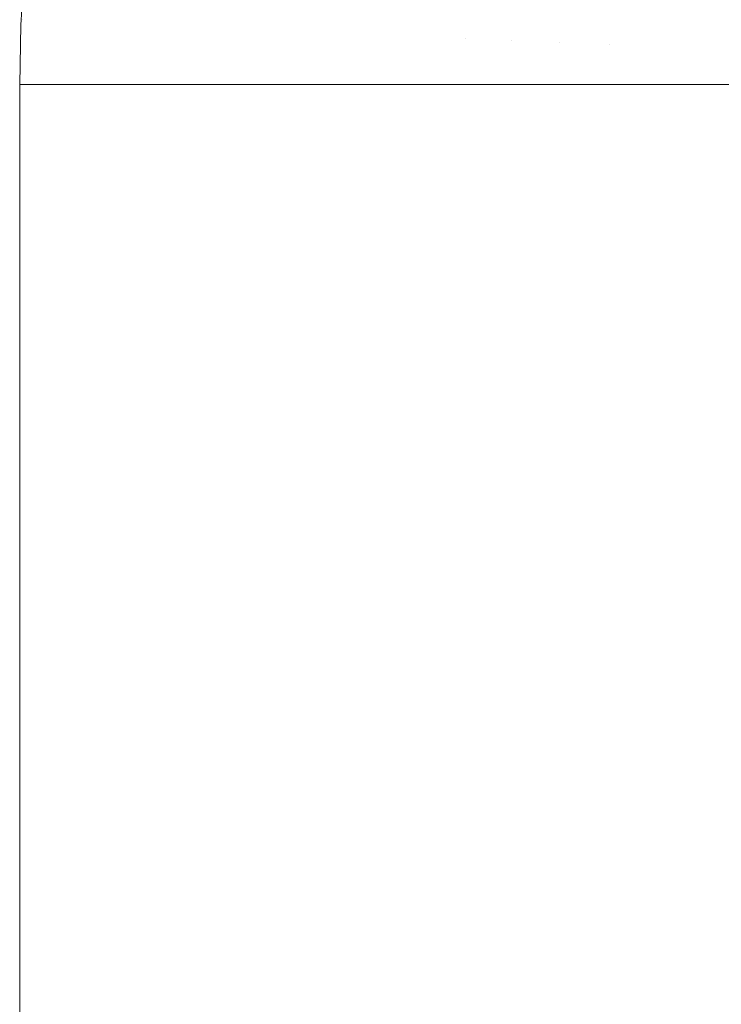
# Model space of a CAD drawing. Header units: centimetres. Extents: x -25.9 to 27.4, y -25.9 to -24.1.
# Tile 29 of 200: x -25.9286 to -25.8825, y -24.2204 to -24.1558. Entities that reach past the tile are written whole.
import ezdxf

# ---------------------------------------------------------------- set-up
doc = ezdxf.new("R2010")
doc.units = ezdxf.units.CM
doc.header["$LTSCALE"] = 2.54
doc.layers.add('Lucido design-1', color=7, linetype='Continuous')

# ---------------------------------------------------------------- blocks, each defined once
blk = doc.blocks.new('Gruppo-4-1')
at = {"color": 7, "linetype": 'Continuous', "lineweight": 9}
for points, invisible_edges in [([(-25.928218, -24.151781, 708.320708), (-25.928471, -24.155756, 708.320708), (-25.928424, -24.155758, 708.323783), (-25.928154, -24.151523, 708.323783)], 14), ([(-25.928106, -24.151527, 707.716349), (-25.928376, -24.15576, 707.716349), (-25.928471, -24.155756, 707.720708), (-25.928218, -24.151781, 707.720708)], 11), ([(-25.928211, -24.155767, 708.327929), (-25.927941, -24.151542, 708.327929), (-25.928154, -24.151523, 708.323783), (-25.928424, -24.155758, 708.323783)], 15), ([(-25.928376, -24.15576, 707.716349), (-25.928106, -24.151527, 707.716349), (-25.927841, -24.15155, 707.712216), (-25.92811, -24.155771, 707.712216)], 15), ([(-25.927825, -24.155783, 708.332065), (-25.927557, -24.151574, 708.332065), (-25.927941, -24.151542, 708.327929), (-25.928211, -24.155767, 708.327929)], 15), ([(-25.92811, -24.155771, 707.712216), (-25.927841, -24.15155, 707.712216), (-25.927406, -24.151587, 707.708102), (-25.927674, -24.15579, 707.708102)], 15), ([(-25.927267, -24.155807, 708.336186), (-25.927, -24.151622, 708.336186), (-25.927557, -24.151574, 708.332065), (-25.927825, -24.155783, 708.332065)], 15), ([(-25.927674, -24.15579, 707.708102), (-25.927406, -24.151587, 707.708102), (-25.926803, -24.151638, 707.704012), (-25.927069, -24.155815, 707.704012)], 15), ([(-25.926538, -24.155838, 708.340283), (-25.926274, -24.151683, 708.340283), (-25.927, -24.151622, 708.336186), (-25.927267, -24.155807, 708.336186)], 15), ([(-25.927069, -24.155815, 707.704012), (-25.926803, -24.151638, 707.704012), (-25.926032, -24.151704, 707.699955), (-25.926296, -24.155848, 707.699955)], 15), ([(-25.925639, -24.155876, 708.34435), (-25.925376, -24.15176, 708.34435), (-25.926274, -24.151683, 708.340283), (-25.926538, -24.155838, 708.340283)], 15), ([(-25.926296, -24.155848, 707.699955), (-25.926032, -24.151704, 707.699955), (-25.925096, -24.151784, 707.695937), (-25.925357, -24.155888, 707.695937)], 15), ([(-25.92457, -24.155922, 708.34838), (-25.92431, -24.151851, 708.34838), (-25.925376, -24.15176, 708.34435), (-25.925639, -24.155876, 708.34435)], 15), ([(-25.925357, -24.155888, 707.695937), (-25.925096, -24.151784, 707.695937), (-25.923996, -24.151877, 707.691964), (-25.924255, -24.155935, 707.691964)], 15), ([(-25.923333, -24.155974, 708.352365), (-25.923077, -24.151956, 708.352365), (-25.92431, -24.151851, 708.34838), (-25.92457, -24.155922, 708.34838)], 15), ([(-25.924255, -24.155935, 707.691964), (-25.923996, -24.151877, 707.691964), (-25.922735, -24.151985, 707.688043), (-25.922991, -24.155989, 707.688043)], 15), ([(-25.92193, -24.156034, 708.356299), (-25.921677, -24.152075, 708.356299), (-25.923077, -24.151956, 708.352365), (-25.923333, -24.155974, 708.352365)], 15), ([(-25.922991, -24.155989, 707.688043), (-25.922735, -24.151985, 707.688043), (-25.921316, -24.152105, 707.684181), (-25.921568, -24.156049, 707.684181)], 15), ([(-25.920362, -24.1561, 708.360173), (-25.920114, -24.152208, 708.360173), (-25.921677, -24.152075, 708.356299), (-25.92193, -24.156034, 708.356299)], 15), ([(-25.921568, -24.156049, 707.684181), (-25.921316, -24.152105, 707.684181), (-25.919741, -24.152239, 707.680385), (-25.919989, -24.156116, 707.680385)], 15), ([(-25.918632, -24.156174, 708.363983), (-25.918388, -24.152355, 708.363983), (-25.920114, -24.152208, 708.360173), (-25.920362, -24.1561, 708.360173)], 15), ([(-25.919989, -24.156116, 707.680385), (-25.919741, -24.152239, 707.680385), (-25.918014, -24.152386, 707.676659), (-25.918256, -24.15619, 707.676659)], 15), ([(-25.916742, -24.156254, 708.36772), (-25.916504, -24.152515, 708.36772), (-25.918388, -24.152355, 708.363983), (-25.918632, -24.156174, 708.363983)], 15), ([(-25.918256, -24.15619, 707.676659), (-25.918014, -24.152386, 707.676659), (-25.916137, -24.152546, 707.673012), (-25.916374, -24.15627, 707.673012)], 15), ([(-25.914696, -24.156341, 708.371378), (-25.914463, -24.152689, 708.371378), (-25.916504, -24.152515, 708.36772), (-25.916742, -24.156254, 708.36772)], 15), ([(-25.916374, -24.15627, 707.673012), (-25.916137, -24.152546, 707.673012), (-25.914114, -24.152718, 707.669447), (-25.914346, -24.156356, 707.669447)], 15), ([(-25.912496, -24.156434, 708.37495), (-25.91227, -24.152875, 708.37495), (-25.914463, -24.152689, 708.371378), (-25.914696, -24.156341, 708.371378)], 15), ([(-25.914346, -24.156356, 707.669447), (-25.914114, -24.152718, 707.669447), (-25.91195, -24.152903, 707.665973), (-25.912176, -24.156448, 707.665973)], 15), ([(-25.910147, -24.156534, 708.378431), (-25.909926, -24.153075, 708.378431), (-25.91227, -24.152875, 708.37495), (-25.912496, -24.156434, 708.37495)], 15), ([(-25.912176, -24.156448, 707.665973), (-25.91195, -24.152903, 707.665973), (-25.909647, -24.153099, 707.662593), (-25.909867, -24.156546, 707.662593)], 15), ([(-25.90765, -24.15664, 708.381812), (-25.907436, -24.153287, 708.381812), (-25.909926, -24.153075, 708.378431), (-25.910147, -24.156534, 708.378431)], 15), ([(-25.909867, -24.156546, 707.662593), (-25.909647, -24.153099, 707.662593), (-25.907211, -24.153306, 707.659313), (-25.907424, -24.15665, 707.659313)], 15), ([(-25.905011, -24.156752, 708.385089), (-25.904804, -24.153511, 708.385089), (-25.907436, -24.153287, 708.381812), (-25.90765, -24.15664, 708.381812)], 15), ([(-25.907424, -24.15665, 707.659313), (-25.907211, -24.153306, 707.659313), (-25.904646, -24.153524, 707.656139), (-25.904852, -24.156759, 707.656139)], 15), ([(-25.902234, -24.15687, 708.388255), (-25.902035, -24.153747, 708.388255), (-25.904804, -24.153511, 708.385089), (-25.905011, -24.156752, 708.385089)], 15), ([(-25.904852, -24.156759, 707.656139), (-25.904646, -24.153524, 707.656139), (-25.901956, -24.153753, 707.653075), (-25.902155, -24.156874, 707.653075)], 15), ([(-25.899323, -24.156994, 708.391305), (-25.899131, -24.153994, 708.391305), (-25.902035, -24.153747, 708.388255), (-25.902234, -24.15687, 708.388255)], 15), ([(-25.902155, -24.156874, 707.653075), (-25.901956, -24.153753, 707.653075), (-25.899146, -24.153992, 707.650127), (-25.899338, -24.156993, 707.650127)], 15), ([(-25.899338, -24.156993, 707.650127), (-25.899146, -24.153992, 707.650127), (-25.896222, -24.154241, 707.6473), (-25.896406, -24.157118, 707.6473)], 15), ([(-25.896282, -24.157123, 708.394231), (-25.896099, -24.154252, 708.394231), (-25.899131, -24.153994, 708.391305), (-25.899323, -24.156994, 708.391305)], 15), ([(-25.896406, -24.157118, 707.6473), (-25.896222, -24.154241, 707.6473), (-25.893189, -24.154499, 707.644596), (-25.893364, -24.157247, 707.644596)], 15), ([(-25.893118, -24.157258, 708.39703), (-25.892943, -24.15452, 708.39703), (-25.896099, -24.154252, 708.394231), (-25.896282, -24.157123, 708.394231)], 15), ([(-25.893364, -24.157247, 707.644596), (-25.893189, -24.154499, 707.644596), (-25.890051, -24.154766, 707.642022), (-25.890218, -24.157381, 707.642022)], 15), ([(-25.889851, -24.157396, 708.399682), (-25.889686, -24.154798, 708.399682), (-25.892943, -24.15452, 708.39703), (-25.893118, -24.157258, 708.39703)], 15), ([(-25.890218, -24.157381, 707.642022), (-25.890051, -24.154766, 707.642022), (-25.886767, -24.155046, 707.639544), (-25.886924, -24.157521, 707.639544)], 15), ([(-25.888058, -24.157473, 708.401044), (-25.887897, -24.15495, 708.401044), (-25.889686, -24.154798, 708.399682), (-25.889851, -24.157396, 708.399682)], 15), ([(-25.884603, -24.157619, 708.403495), (-25.884451, -24.155243, 708.403495), (-25.887897, -24.15495, 708.401044), (-25.888058, -24.157473, 708.401044)], 15), ([(-25.886924, -24.157521, 707.639544), (-25.886767, -24.155046, 707.639544), (-25.883437, -24.155329, 707.637241), (-25.883586, -24.157663, 707.637241)], 15), ([(-25.881043, -24.157771, 708.405801), (-25.880901, -24.155545, 708.405801), (-25.884451, -24.155243, 708.403495), (-25.884603, -24.157619, 708.403495)], 15), ([(-25.883586, -24.157663, 707.637241), (-25.883437, -24.155329, 707.637241), (-25.88002, -24.15562, 707.635076), (-25.880159, -24.157808, 707.635076)], 15), ([(-25.928478, -24.156084, 708.320708), (-25.928561, -24.16, 708.320708), (-25.928514, -24.16, 708.323783), (-25.928424, -24.155758, 708.323783)], 12), ([(-25.928376, -24.15576, 707.716349), (-25.928466, -24.16, 707.716349), (-25.928561, -24.16, 707.720708), (-25.928478, -24.156084, 707.720708)], 9), ([(-25.928561, -24.16, 707.720708), (-25.928561, -24.16, 708.320708), (-25.928478, -24.156084, 708.320708), (-25.928478, -24.156084, 707.720708)], 4), ([(-25.928424, -24.155758, 708.323783), (-25.928514, -24.16, 708.323783), (-25.928448, -24.16, 708.325067)], 9), ([(-25.928424, -24.155758, 708.323783), (-25.928471, -24.155756, 708.320708), (-25.928478, -24.156084, 708.320708)], 9), ([(-25.928471, -24.155756, 707.720708), (-25.928478, -24.156084, 707.720708), (-25.928478, -24.156084, 708.320708), (-25.928471, -24.155756, 708.320708)], 10), ([(-25.928478, -24.156084, 707.720708), (-25.928471, -24.155756, 707.720708), (-25.928376, -24.15576, 707.716349)], 10), ([(-25.928466, -24.16, 707.716349), (-25.928376, -24.15576, 707.716349), (-25.92811, -24.155771, 707.712216), (-25.9282, -24.16, 707.712216)], 7), ([(-25.928448, -24.16, 708.325067), (-25.9283, -24.16, 708.327929), (-25.928211, -24.155767, 708.327929), (-25.928424, -24.155758, 708.323783)], 14), ([(-25.928211, -24.155767, 708.327929), (-25.9283, -24.16, 708.327929), (-25.928182, -24.16, 708.329199)], 9), ([(-25.928182, -24.16, 708.329199), (-25.927914, -24.16, 708.332065), (-25.927825, -24.155783, 708.332065), (-25.928211, -24.155767, 708.327929)], 14), ([(-25.9282, -24.16, 707.712216), (-25.92811, -24.155771, 707.712216), (-25.927674, -24.15579, 707.708102), (-25.927764, -24.16, 707.708102)], 7), ([(-25.927825, -24.155783, 708.332065), (-25.927914, -24.16, 708.332065), (-25.927746, -24.16, 708.333313)], 9), ([(-25.927746, -24.16, 708.333313), (-25.927356, -24.16, 708.336186), (-25.927267, -24.155807, 708.336186), (-25.927825, -24.155783, 708.332065)], 14), ([(-25.927764, -24.16, 707.708102), (-25.927674, -24.15579, 707.708102), (-25.927069, -24.155815, 707.704012), (-25.927158, -24.16, 707.704012)], 7), ([(-25.927267, -24.155807, 708.336186), (-25.927356, -24.16, 708.336186), (-25.92714, -24.16, 708.337401)], 9), ([(-25.92714, -24.16, 708.337401), (-25.926627, -24.16, 708.340283), (-25.926538, -24.155838, 708.340283), (-25.927267, -24.155807, 708.336186)], 14), ([(-25.927158, -24.16, 707.704012), (-25.927069, -24.155815, 707.704012), (-25.926296, -24.155848, 707.699955), (-25.926384, -24.16, 707.699955)], 7), ([(-25.926538, -24.155838, 708.340283), (-25.926627, -24.16, 708.340283), (-25.926367, -24.16, 708.341458)], 9), ([(-25.926367, -24.16, 708.341458), (-25.925727, -24.16, 708.34435), (-25.925639, -24.155876, 708.34435), (-25.926538, -24.155838, 708.340283)], 14), ([(-25.926384, -24.16, 707.699955), (-25.926296, -24.155848, 707.699955), (-25.925357, -24.155888, 707.695937), (-25.925445, -24.16, 707.695937)], 7), ([(-25.925639, -24.155876, 708.34435), (-25.925727, -24.16, 708.34435), (-25.925428, -24.16, 708.345476)], 9), ([(-25.925428, -24.16, 708.345476), (-25.924657, -24.16, 708.34838), (-25.92457, -24.155922, 708.34838), (-25.925639, -24.155876, 708.34435)], 14), ([(-25.925445, -24.16, 707.695937), (-25.925357, -24.155888, 707.695937), (-25.924255, -24.155935, 707.691964), (-25.924341, -24.16, 707.691964)], 7), ([(-25.92457, -24.155922, 708.34838), (-25.924657, -24.16, 708.34838), (-25.924325, -24.16, 708.349448)], 9), ([(-25.924325, -24.16, 708.349448), (-25.923418, -24.16, 708.352365), (-25.923333, -24.155974, 708.352365), (-25.92457, -24.155922, 708.34838)], 14), ([(-25.924341, -24.16, 707.691964), (-25.924255, -24.155935, 707.691964), (-25.922991, -24.155989, 707.688043), (-25.923076, -24.16, 707.688043)], 7), ([(-25.923333, -24.155974, 708.352365), (-25.923418, -24.16, 708.352365), (-25.92306, -24.16, 708.353368)], 9), ([(-25.92306, -24.16, 708.353368), (-25.922014, -24.16, 708.356299), (-25.92193, -24.156034, 708.356299), (-25.923333, -24.155974, 708.352365)], 14), ([(-25.923076, -24.16, 707.688043), (-25.922991, -24.155989, 707.688043), (-25.921568, -24.156049, 707.684181), (-25.921652, -24.16, 707.684181)], 7), ([(-25.92193, -24.156034, 708.356299), (-25.922014, -24.16, 708.356299), (-25.921637, -24.16, 708.357229)], 9), ([(-25.921637, -24.16, 708.357229), (-25.920445, -24.16, 708.360173), (-25.920362, -24.1561, 708.360173), (-25.92193, -24.156034, 708.356299)], 14), ([(-25.921652, -24.16, 707.684181), (-25.921568, -24.156049, 707.684181), (-25.919989, -24.156116, 707.680385), (-25.920071, -24.16, 707.680385)], 7), ([(-25.920362, -24.1561, 708.360173), (-25.920445, -24.16, 708.360173), (-25.920057, -24.16, 708.361026)], 9), ([(-25.920057, -24.16, 708.361026), (-25.918713, -24.16, 708.363983), (-25.918632, -24.156174, 708.363983), (-25.920362, -24.1561, 708.360173)], 14), ([(-25.920071, -24.16, 707.680385), (-25.919989, -24.156116, 707.680385), (-25.918256, -24.15619, 707.676659), (-25.918337, -24.16, 707.676659)], 7), ([(-25.918632, -24.156174, 708.363983), (-25.918713, -24.16, 708.363983), (-25.918324, -24.16, 708.364751)], 9), ([(-25.918324, -24.16, 708.364751), (-25.916822, -24.16, 708.36772), (-25.916742, -24.156254, 708.36772), (-25.918632, -24.156174, 708.363983)], 14), ([(-25.918337, -24.16, 707.676659), (-25.918256, -24.15619, 707.676659), (-25.916374, -24.15627, 707.673012), (-25.916454, -24.16, 707.673012)], 7), ([(-25.916742, -24.156254, 708.36772), (-25.916822, -24.16, 708.36772), (-25.916442, -24.16, 708.368399)], 9), ([(-25.916442, -24.16, 708.368399), (-25.914774, -24.16, 708.371378), (-25.914696, -24.156341, 708.371378), (-25.916742, -24.156254, 708.36772)], 14), ([(-25.916454, -24.16, 707.673012), (-25.916374, -24.15627, 707.673012), (-25.914346, -24.156356, 707.669447), (-25.914424, -24.16, 707.669447)], 7), ([(-25.914696, -24.156341, 708.371378), (-25.914774, -24.16, 708.371378), (-25.914413, -24.16, 708.371963)], 9), ([(-25.914413, -24.16, 708.371963), (-25.912572, -24.16, 708.37495), (-25.912496, -24.156434, 708.37495), (-25.914696, -24.156341, 708.371378)], 14), ([(-25.914424, -24.16, 707.669447), (-25.914346, -24.156356, 707.669447), (-25.912176, -24.156448, 707.665973), (-25.912251, -24.16, 707.665973)], 7), ([(-25.912496, -24.156434, 708.37495), (-25.912572, -24.16, 708.37495), (-25.912242, -24.16, 708.375438)], 9), ([(-25.912242, -24.16, 708.375438), (-25.91022, -24.16, 708.378431), (-25.910147, -24.156534, 708.378431), (-25.912496, -24.156434, 708.37495)], 14), ([(-25.912251, -24.16, 707.665973), (-25.912176, -24.156448, 707.665973), (-25.909867, -24.156546, 707.662593), (-25.90994, -24.16, 707.662593)], 7), ([(-25.910147, -24.156534, 708.378431), (-25.91022, -24.16, 708.378431), (-25.909933, -24.16, 708.378819)], 9), ([(-25.909933, -24.16, 708.378819), (-25.907721, -24.16, 708.381812), (-25.90765, -24.15664, 708.381812), (-25.910147, -24.156534, 708.378431)], 14), ([(-25.90994, -24.16, 707.662593), (-25.909867, -24.156546, 707.662593), (-25.907424, -24.15665, 707.659313), (-25.907495, -24.16, 707.659313)], 7), ([(-25.90765, -24.15664, 708.381812), (-25.907721, -24.16, 708.381812), (-25.90749, -24.16, 708.3821)], 9), ([(-25.90749, -24.16, 708.3821), (-25.90508, -24.16, 708.385089), (-25.905011, -24.156752, 708.385089), (-25.90765, -24.15664, 708.381812)], 14), ([(-25.907495, -24.16, 707.659313), (-25.907424, -24.15665, 707.659313), (-25.904852, -24.156759, 707.656139), (-25.904921, -24.16, 707.656139)], 7), ([(-25.905011, -24.156752, 708.385089), (-25.90508, -24.16, 708.385089), (-25.904917, -24.16, 708.385275)], 9), ([(-25.904917, -24.16, 708.385275), (-25.9023, -24.16, 708.388255), (-25.902234, -24.15687, 708.388255), (-25.905011, -24.156752, 708.385089)], 14), ([(-25.904921, -24.16, 707.656139), (-25.904852, -24.156759, 707.656139), (-25.902155, -24.156874, 707.653075), (-25.902221, -24.16, 707.653075)], 7), ([(-25.902234, -24.15687, 708.388255), (-25.9023, -24.16, 708.388255), (-25.90222, -24.16, 708.38834)], 9), ([(-25.899323, -24.156994, 708.391305), (-25.902234, -24.15687, 708.388255), (-25.90222, -24.16, 708.38834), (-25.899401, -24.16, 708.391289)], 11), ([(-25.902221, -24.16, 707.653075), (-25.902155, -24.156874, 707.653075), (-25.899338, -24.156993, 707.650127), (-25.899402, -24.16, 707.650127)], 7), ([(-25.899402, -24.16, 707.650127), (-25.899338, -24.156993, 707.650127), (-25.896406, -24.157118, 707.6473), (-25.896467, -24.16, 707.6473)], 7), ([(-25.899401, -24.16, 708.391289), (-25.899386, -24.16, 708.391305), (-25.899323, -24.156994, 708.391305)], 10), ([(-25.896282, -24.157123, 708.394231), (-25.899323, -24.156994, 708.391305), (-25.899386, -24.16, 708.391305), (-25.896464, -24.16, 708.394115)], 11), ([(-25.896467, -24.16, 707.6473), (-25.896406, -24.157118, 707.6473), (-25.893364, -24.157247, 707.644596), (-25.893422, -24.16, 707.644596)], 7), ([(-25.896464, -24.16, 708.394115), (-25.896343, -24.16, 708.394231), (-25.896282, -24.157123, 708.394231)], 10), ([(-25.893118, -24.157258, 708.39703), (-25.896282, -24.157123, 708.394231), (-25.896343, -24.16, 708.394231), (-25.893418, -24.16, 708.396816)], 11), ([(-25.893422, -24.16, 707.644596), (-25.893364, -24.157247, 707.644596), (-25.890218, -24.157381, 707.642022), (-25.890273, -24.16, 707.642022)], 7), ([(-25.893418, -24.16, 708.396816), (-25.893176, -24.16, 708.39703), (-25.893118, -24.157258, 708.39703)], 10), ([(-25.889851, -24.157396, 708.399682), (-25.893118, -24.157258, 708.39703), (-25.893176, -24.16, 708.39703), (-25.890268, -24.16, 708.399389)], 11), ([(-25.890273, -24.16, 707.642022), (-25.890218, -24.157381, 707.642022), (-25.886924, -24.157521, 707.639544), (-25.886977, -24.16, 707.639544)], 7), ([(-25.890268, -24.16, 708.399389), (-25.889907, -24.16, 708.399682), (-25.889851, -24.157396, 708.399682)], 10), ([(-25.888112, -24.16, 708.401044), (-25.888058, -24.157473, 708.401044), (-25.889851, -24.157396, 708.399682), (-25.889907, -24.16, 708.399682)], 7), ([(-25.888058, -24.157473, 708.401044), (-25.888112, -24.16, 708.401044), (-25.886965, -24.16, 708.401856)], 9), ([(-25.886965, -24.16, 708.401856), (-25.884653, -24.16, 708.403495), (-25.884603, -24.157619, 708.403495), (-25.888058, -24.157473, 708.401044)], 14), ([(-25.886977, -24.16, 707.639544), (-25.886924, -24.157521, 707.639544), (-25.883586, -24.157663, 707.637241), (-25.883635, -24.16, 707.637241)], 7), ([(-25.884603, -24.157619, 708.403495), (-25.884653, -24.16, 708.403495), (-25.883625, -24.16, 708.404161)], 9), ([(-25.883625, -24.16, 708.404161), (-25.88109, -24.16, 708.405801), (-25.881043, -24.157771, 708.405801), (-25.884603, -24.157619, 708.403495)], 14), ([(-25.883635, -24.16, 707.637241), (-25.883586, -24.157663, 707.637241), (-25.880159, -24.157808, 707.635076), (-25.880206, -24.16, 707.635076)], 7), ([(-25.928514, -24.16, 708.323783), (-25.928561, -24.16, 708.320708), (-25.928561, -25.76, 708.320708), (-25.928514, -25.76, 708.323783)], 8), ([(-25.928561, -25.76, 707.720708), (-25.928561, -24.16, 707.720708), (-25.928466, -24.16, 707.716349), (-25.928466, -25.76, 707.716349)], 4), ([(-25.928514, -25.76, 708.323783), (-25.928448, -25.76, 708.325067), (-25.928448, -24.16, 708.325067), (-25.928514, -24.16, 708.323783)], 10), ([(-25.928466, -25.76, 707.716349), (-25.928466, -24.16, 707.716349), (-25.9282, -24.16, 707.712216), (-25.9282, -25.76, 707.712216)], 5), ([(-25.9283, -24.16, 708.327929), (-25.928448, -24.16, 708.325067), (-25.928448, -25.76, 708.325067), (-25.9283, -25.76, 708.327929)], 10), ([(-25.9283, -25.76, 708.327929), (-25.928182, -25.76, 708.329199), (-25.928182, -24.16, 708.329199), (-25.9283, -24.16, 708.327929)], 10), ([(-25.9282, -25.76, 707.712216), (-25.9282, -24.16, 707.712216), (-25.927764, -24.16, 707.708102), (-25.927764, -25.76, 707.708102)], 5), ([(-25.927914, -24.16, 708.332065), (-25.928182, -24.16, 708.329199), (-25.928182, -25.76, 708.329199), (-25.927914, -25.76, 708.332065)], 10), ([(-25.927914, -25.76, 708.332065), (-25.927746, -25.76, 708.333313), (-25.927746, -24.16, 708.333313), (-25.927914, -24.16, 708.332065)], 10), ([(-25.927764, -25.76, 707.708102), (-25.927764, -24.16, 707.708102), (-25.927158, -24.16, 707.704012), (-25.927158, -25.76, 707.704012)], 5), ([(-25.927356, -24.16, 708.336186), (-25.927746, -24.16, 708.333313), (-25.927746, -25.76, 708.333313), (-25.927356, -25.76, 708.336186)], 10), ([(-25.927356, -25.76, 708.336186), (-25.92714, -25.76, 708.337401), (-25.92714, -24.16, 708.337401), (-25.927356, -24.16, 708.336186)], 10), ([(-25.927158, -25.76, 707.704012), (-25.927158, -24.16, 707.704012), (-25.926384, -24.16, 707.699955), (-25.926384, -25.76, 707.699955)], 5), ([(-25.926627, -24.16, 708.340283), (-25.92714, -24.16, 708.337401), (-25.92714, -25.76, 708.337401), (-25.926627, -25.76, 708.340283)], 10), ([(-25.926627, -25.76, 708.340283), (-25.926367, -25.76, 708.341458), (-25.926367, -24.16, 708.341458), (-25.926627, -24.16, 708.340283)], 10), ([(-25.926384, -25.76, 707.699955), (-25.926384, -24.16, 707.699955), (-25.925445, -24.16, 707.695937), (-25.925445, -25.76, 707.695937)], 5), ([(-25.925727, -24.16, 708.34435), (-25.926367, -24.16, 708.341458), (-25.926367, -25.76, 708.341458), (-25.925727, -25.76, 708.34435)], 10), ([(-25.925727, -25.76, 708.34435), (-25.925428, -25.76, 708.345476), (-25.925428, -24.16, 708.345476), (-25.925727, -24.16, 708.34435)], 10), ([(-25.925445, -25.76, 707.695937), (-25.925445, -24.16, 707.695937), (-25.924341, -24.16, 707.691964), (-25.924341, -25.76, 707.691964)], 5), ([(-25.924657, -24.16, 708.34838), (-25.925428, -24.16, 708.345476), (-25.925428, -25.76, 708.345476), (-25.924657, -25.76, 708.34838)], 10), ([(-25.924657, -25.76, 708.34838), (-25.924325, -25.76, 708.349448), (-25.924325, -24.16, 708.349448), (-25.924657, -24.16, 708.34838)], 10), ([(-25.924341, -25.76, 707.691964), (-25.924341, -24.16, 707.691964), (-25.923076, -24.16, 707.688043), (-25.923076, -25.76, 707.688043)], 5), ([(-25.923418, -24.16, 708.352365), (-25.924325, -24.16, 708.349448), (-25.924325, -25.76, 708.349448), (-25.923418, -25.76, 708.352365)], 10), ([(-25.923418, -25.76, 708.352365), (-25.92306, -25.76, 708.353368), (-25.92306, -24.16, 708.353368), (-25.923418, -24.16, 708.352365)], 10), ([(-25.923076, -25.76, 707.688043), (-25.923076, -24.16, 707.688043), (-25.921652, -24.16, 707.684181), (-25.921652, -25.76, 707.684181)], 5), ([(-25.922014, -24.16, 708.356299), (-25.92306, -24.16, 708.353368), (-25.92306, -25.76, 708.353368), (-25.922014, -25.76, 708.356299)], 10), ([(-25.922014, -25.76, 708.356299), (-25.921637, -25.76, 708.357229), (-25.921637, -24.16, 708.357229), (-25.922014, -24.16, 708.356299)], 10), ([(-25.921652, -25.76, 707.684181), (-25.921652, -24.16, 707.684181), (-25.920071, -24.16, 707.680385), (-25.920071, -25.76, 707.680385)], 5), ([(-25.920445, -24.16, 708.360173), (-25.921637, -24.16, 708.357229), (-25.921637, -25.76, 708.357229), (-25.920445, -25.76, 708.360173)], 10), ([(-25.920445, -25.76, 708.360173), (-25.920057, -25.76, 708.361026), (-25.920057, -24.16, 708.361026), (-25.920445, -24.16, 708.360173)], 10), ([(-25.920071, -25.76, 707.680385), (-25.920071, -24.16, 707.680385), (-25.918337, -24.16, 707.676659), (-25.918337, -25.76, 707.676659)], 5), ([(-25.918713, -24.16, 708.363983), (-25.920057, -24.16, 708.361026), (-25.920057, -25.76, 708.361026), (-25.918713, -25.76, 708.363983)], 10), ([(-25.918713, -25.76, 708.363983), (-25.918324, -25.76, 708.364751), (-25.918324, -24.16, 708.364751), (-25.918713, -24.16, 708.363983)], 10), ([(-25.918337, -25.76, 707.676659), (-25.918337, -24.16, 707.676659), (-25.916454, -24.16, 707.673012), (-25.916454, -25.76, 707.673012)], 5), ([(-25.916822, -24.16, 708.36772), (-25.918324, -24.16, 708.364751), (-25.918324, -25.76, 708.364751), (-25.916822, -25.76, 708.36772)], 10), ([(-25.916822, -25.76, 708.36772), (-25.916442, -25.76, 708.368399), (-25.916442, -24.16, 708.368399), (-25.916822, -24.16, 708.36772)], 10), ([(-25.916454, -25.76, 707.673012), (-25.916454, -24.16, 707.673012), (-25.914424, -24.16, 707.669447), (-25.914424, -25.76, 707.669447)], 5), ([(-25.914774, -24.16, 708.371378), (-25.916442, -24.16, 708.368399), (-25.916442, -25.76, 708.368399), (-25.914774, -25.76, 708.371378)], 10), ([(-25.914774, -25.76, 708.371378), (-25.914413, -25.76, 708.371963), (-25.914413, -24.16, 708.371963), (-25.914774, -24.16, 708.371378)], 10), ([(-25.914424, -25.76, 707.669447), (-25.914424, -24.16, 707.669447), (-25.912251, -24.16, 707.665973), (-25.912251, -25.76, 707.665973)], 5), ([(-25.912572, -24.16, 708.37495), (-25.914413, -24.16, 708.371963), (-25.914413, -25.76, 708.371963), (-25.912572, -25.76, 708.37495)], 10), ([(-25.912572, -25.76, 708.37495), (-25.912242, -25.76, 708.375438), (-25.912242, -24.16, 708.375438), (-25.912572, -24.16, 708.37495)], 10), ([(-25.912251, -25.76, 707.665973), (-25.912251, -24.16, 707.665973), (-25.90994, -24.16, 707.662593), (-25.90994, -25.76, 707.662593)], 5), ([(-25.91022, -24.16, 708.378431), (-25.912242, -24.16, 708.375438), (-25.912242, -25.76, 708.375438), (-25.91022, -25.76, 708.378431)], 10), ([(-25.91022, -25.76, 708.378431), (-25.909933, -25.76, 708.378819), (-25.909933, -24.16, 708.378819), (-25.91022, -24.16, 708.378431)], 10), ([(-25.90994, -25.76, 707.662593), (-25.90994, -24.16, 707.662593), (-25.907495, -24.16, 707.659313), (-25.907495, -25.76, 707.659313)], 5), ([(-25.907721, -24.16, 708.381812), (-25.909933, -24.16, 708.378819), (-25.909933, -25.76, 708.378819), (-25.907721, -25.76, 708.381812)], 10), ([(-25.907721, -25.76, 708.381812), (-25.90749, -25.76, 708.3821), (-25.90749, -24.16, 708.3821), (-25.907721, -24.16, 708.381812)], 10), ([(-25.907495, -25.76, 707.659313), (-25.907495, -24.16, 707.659313), (-25.904921, -24.16, 707.656139), (-25.904921, -25.76, 707.656139)], 5), ([(-25.90508, -24.16, 708.385089), (-25.90749, -24.16, 708.3821), (-25.90749, -25.76, 708.3821), (-25.90508, -25.76, 708.385089)], 10), ([(-25.90508, -25.76, 708.385089), (-25.904917, -25.76, 708.385275), (-25.904917, -24.16, 708.385275), (-25.90508, -24.16, 708.385089)], 10), ([(-25.904921, -25.76, 707.656139), (-25.904921, -24.16, 707.656139), (-25.902221, -24.16, 707.653075), (-25.902221, -25.76, 707.653075)], 5), ([(-25.9023, -24.16, 708.388255), (-25.904917, -24.16, 708.385275), (-25.904917, -25.76, 708.385275), (-25.9023, -25.76, 708.388255)], 10), ([(-25.9023, -25.76, 708.388255), (-25.90222, -25.76, 708.38834), (-25.90222, -24.16, 708.38834), (-25.9023, -24.16, 708.388255)], 10), ([(-25.902221, -25.76, 707.653075), (-25.902221, -24.16, 707.653075), (-25.899402, -24.16, 707.650127), (-25.899402, -25.76, 707.650127)], 5), ([(-25.90222, -24.16, 708.38834), (-25.90222, -25.76, 708.38834), (-25.899401, -25.76, 708.391289), (-25.899401, -24.16, 708.391289)], 5), ([(-25.899402, -25.76, 707.650127), (-25.899402, -24.16, 707.650127), (-25.896467, -24.16, 707.6473), (-25.896467, -25.76, 707.6473)], 5), ([(-25.899386, -24.16, 708.391305), (-25.899401, -24.16, 708.391289), (-25.899401, -25.76, 708.391289), (-25.899386, -25.76, 708.391305)], 10), ([(-25.899386, -25.76, 708.391305), (-25.896464, -25.76, 708.394115), (-25.896464, -24.16, 708.394115), (-25.899386, -24.16, 708.391305)], 10), ([(-25.896467, -25.76, 707.6473), (-25.896467, -24.16, 707.6473), (-25.893422, -24.16, 707.644596), (-25.893422, -25.76, 707.644596)], 5), ([(-25.896343, -24.16, 708.394231), (-25.896464, -24.16, 708.394115), (-25.896464, -25.76, 708.394115), (-25.896343, -25.76, 708.394231)], 10), ([(-25.896343, -25.76, 708.394231), (-25.893418, -25.76, 708.396816), (-25.893418, -24.16, 708.396816), (-25.896343, -24.16, 708.394231)], 10), ([(-25.893422, -25.76, 707.644596), (-25.893422, -24.16, 707.644596), (-25.890273, -24.16, 707.642022), (-25.890273, -25.76, 707.642022)], 5), ([(-25.893176, -24.16, 708.39703), (-25.893418, -24.16, 708.396816), (-25.893418, -25.76, 708.396816), (-25.893176, -25.76, 708.39703)], 10), ([(-25.893176, -25.76, 708.39703), (-25.890268, -25.76, 708.399389), (-25.890268, -24.16, 708.399389), (-25.893176, -24.16, 708.39703)], 10), ([(-25.890273, -25.76, 707.642022), (-25.890273, -24.16, 707.642022), (-25.886977, -24.16, 707.639544), (-25.886977, -25.76, 707.639544)], 5), ([(-25.889907, -24.16, 708.399682), (-25.890268, -24.16, 708.399389), (-25.890268, -25.76, 708.399389), (-25.889907, -25.76, 708.399682)], 10), ([(-25.888112, -24.16, 708.401044), (-25.889907, -24.16, 708.399682), (-25.889907, -25.76, 708.399682), (-25.888112, -25.76, 708.401044)], 10), ([(-25.888112, -25.76, 708.401044), (-25.886965, -25.76, 708.401856), (-25.886965, -24.16, 708.401856), (-25.888112, -24.16, 708.401044)], 10), ([(-25.886977, -25.76, 707.639544), (-25.886977, -24.16, 707.639544), (-25.883635, -24.16, 707.637241), (-25.883635, -25.76, 707.637241)], 5), ([(-25.884653, -24.16, 708.403495), (-25.886965, -24.16, 708.401856), (-25.886965, -25.76, 708.401856), (-25.884653, -25.76, 708.403495)], 10), ([(-25.884653, -25.76, 708.403495), (-25.883625, -25.76, 708.404161), (-25.883625, -24.16, 708.404161), (-25.884653, -24.16, 708.403495)], 10), ([(-25.883635, -25.76, 707.637241), (-25.883635, -24.16, 707.637241), (-25.880206, -24.16, 707.635076), (-25.880206, -25.76, 707.635076)], 5), ([(-25.88109, -24.16, 708.405801), (-25.883625, -24.16, 708.404161), (-25.883625, -25.76, 708.404161), (-25.88109, -25.76, 708.405801)], 10)]:
    blk.add_3dface(points, dxfattribs=dict(at, invisible_edges=invisible_edges))
blk.add_3dface([(-25.928561, -25.76, 707.720708), (-25.928561, -25.76, 708.320708), (-25.928561, -24.16, 708.320708), (-25.928561, -24.16, 707.720708)], dxfattribs=at)

msp = doc.modelspace()

# ---------------------------------------------------------------- block references
at = {"layer": 'Lucido design-1', "color": 7}
msp.add_blockref('Gruppo-4-1', (0, 0), dxfattribs=at)

doc.saveas('drawing.dxf')
